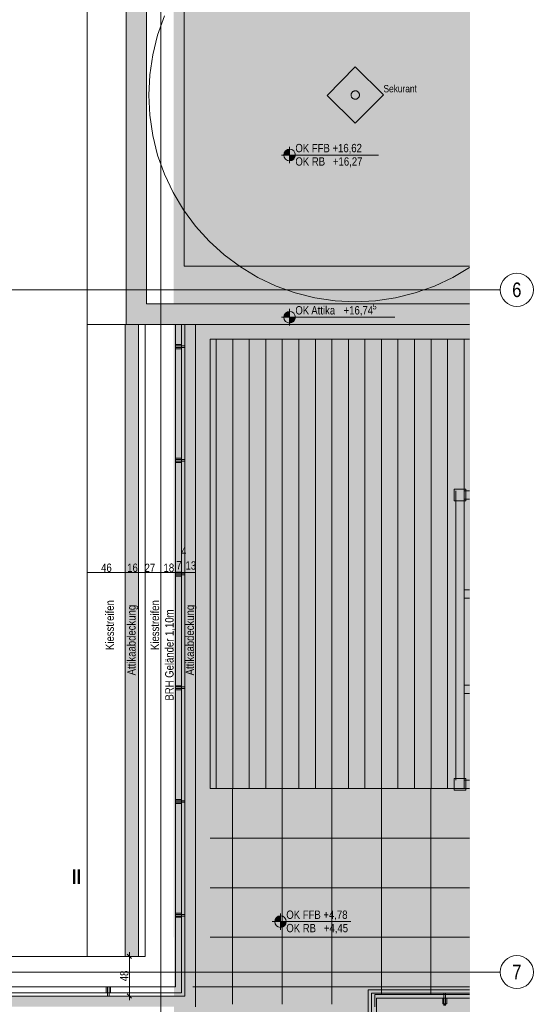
# Model space of a CAD drawing. Extents: x -720 to 300, y 62 to 1112.
# Tile 15 of 50: x -32 to 92, y 212 to 450. Entities that reach past the tile are written whole.
import ezdxf
from ezdxf.enums import TextEntityAlignment as Align
from ezdxf.lldxf.tags import DXFTag

# ---------------------------------------------------------------- set-up
doc = ezdxf.new("R2010")
doc.units = 0
doc.layers.get('0').update_dxf_attribs({"lineweight": 13})
for name, color, linetype, lineweight, true_color in [('30 -36 Dächer- 3 Dachbeläge', 9, 'Continuous', 15, 0x808080), ('30 -36 Dächer- 3 Dachbeläge Gründach', 9, 'Continuous', 9, 0x808080), ('30 -36 Dächer- 4 Dachbekleidungen', 9, 'Continuous', 9, 0x808080), ('60- 61 allgemeine Ausstattung- 4 Terrassen', 9, 'Continuous', 9, 0x808080), ('70 -72 Beschriftung- 1 Beschriftung allgemein', 7, 'Continuous', 9, 0xff6633), ('70 -76 Bemaßung- 2 Allgemein', 9, 'Continuous', 5, 0x808080), ('iwb_Layout Achsbezeichung', 1, 'Continuous', 13, 0xff0000), ('iwb_Layout BA_Markierung', 7, 'Continuous', 9, 0xbadcdc)]:
    doc.layers.add(name, color=color, linetype=linetype, lineweight=lineweight, true_color=true_color)
for name, color, linetype, lineweight in [('30 -36 Dächer- 9 Sonstiges zur KG360', 7, 'grob-A06DNB30MF', 9), ('70 -71 Achsen- 1 Gebäudeachsen', 7, 'STRICHPUNKT2-A06DNB31MF', 18), ('70 -72 Beschriftung- 5 Höhenkoten', 7, 'Continuous', 15)]:
    doc.layers.add(name, color=color, linetype=linetype, lineweight=lineweight)
doc.styles.get("Standard").update_dxf_attribs({"font": 'ARIALN.TTF'})
tags = doc.linetypes.add('grob-A06DNB30MF', pattern=[14, 3, -8, 3]).pattern_tags.tags
tags[8:9] = [DXFTag(74, 4), DXFTag(75, 0), DXFTag(340, '0'), DXFTag(46, 0.0), DXFTag(50, 0.0), DXFTag(44, 0.0), DXFTag(45, 0.0)]
tags[6:7] = [DXFTag(74, 4), DXFTag(75, 0), DXFTag(340, '0'), DXFTag(46, 0.0), DXFTag(50, 0.0), DXFTag(44, 0.0), DXFTag(45, 0.0)]
tags[4:5] = [DXFTag(74, 4), DXFTag(75, 0), DXFTag(340, '0'), DXFTag(46, 0.0), DXFTag(50, 0.0), DXFTag(44, 0.0), DXFTag(45, 0.0)]
tags = doc.linetypes.add('STRICHPUNKT2', pattern=[12.7, 6.35, -3.175, 0, -3.175]).pattern_tags.tags
tags[10:11] = [DXFTag(74, 4), DXFTag(75, 0), DXFTag(340, '0'), DXFTag(46, 0.0), DXFTag(50, 0.0), DXFTag(44, 0.0), DXFTag(45, 0.0)]
tags[8:9] = [DXFTag(74, 4), DXFTag(75, 0), DXFTag(340, '0'), DXFTag(46, 0.0), DXFTag(50, 0.0), DXFTag(44, 0.0), DXFTag(45, 0.0)]
tags[6:7] = [DXFTag(74, 4), DXFTag(75, 0), DXFTag(340, '0'), DXFTag(46, 0.0), DXFTag(50, 0.0), DXFTag(44, 0.0), DXFTag(45, 0.0)]
tags[4:5] = [DXFTag(74, 4), DXFTag(75, 0), DXFTag(340, '0'), DXFTag(46, 0.0), DXFTag(50, 0.0), DXFTag(44, 0.0), DXFTag(45, 0.0)]
tags = doc.linetypes.add('STRICHPUNKT2-A06DNB31MF', pattern=[12.7, 6.35, -3.175, 0, -3.175]).pattern_tags.tags
tags[10:11] = [DXFTag(74, 4), DXFTag(75, 0), DXFTag(340, '0'), DXFTag(46, 0.0), DXFTag(50, 0.0), DXFTag(44, 0.0), DXFTag(45, 0.0)]
tags[8:9] = [DXFTag(74, 4), DXFTag(75, 0), DXFTag(340, '0'), DXFTag(46, 0.0), DXFTag(50, 0.0), DXFTag(44, 0.0), DXFTag(45, 0.0)]
tags[6:7] = [DXFTag(74, 4), DXFTag(75, 0), DXFTag(340, '0'), DXFTag(46, 0.0), DXFTag(50, 0.0), DXFTag(44, 0.0), DXFTag(45, 0.0)]
tags[4:5] = [DXFTag(74, 4), DXFTag(75, 0), DXFTag(340, '0'), DXFTag(46, 0.0), DXFTag(50, 0.0), DXFTag(44, 0.0), DXFTag(45, 0.0)]

# ---------------------------------------------------------------- blocks, each defined once
blk = doc.blocks.new('Polygon-A06DNB2UMF')
at = {"color": 0, "linetype": 'ByBlock', "lineweight": -2, "ltscale": 0.13}
blk.add_solid([(4.85, 86.71), (4.69, 1083.81), (76.5, 86.52), (76.5, 1083.81)], dxfattribs=at)
blk = doc.blocks.new('Referenz-A06DNB32MF')
at = {"layer": '30 -36 Dächer- 3 Dachbeläge', "color": 0, "linetype": 'Continuous', "ltscale": 0.15}
for p, q in [((-6.75, 376.51), (-6.75, 783.31)), ((-1.75, 767.71), (-1.75, 381.51)), ((-1.75, 381.51), (76.35, 381.51)), ((-6.95, 376.51), (-3.75, 376.51)), ((-6.95, 223.71), (-6.95, 376.51)), ((76.35, 376.51), (-6.75, 376.51)), ((-3.75, 376.51), (-3.75, 223.71)), ((10.05, 376.51), (7.45, 376.51)), ((7.45, 376.51), (7.45, 214.11)), ((10.05, 211.51), (10.05, 376.51)), ((-3.75, 223.71), (-6.95, 223.71)), ((53.45, 214.51), (76.35, 214.51)), ((53.45, 211.51), (53.45, 214.51)), ((7.45, 214.11), (-682.36, 214.11))]:
    blk.add_line(p, q, dxfattribs=at)
at = {"layer": '30 -36 Dächer- 3 Dachbeläge', "color": 0, "linetype": 'Continuous', "lineweight": 9, "ltscale": 0.13}
for p, q in [((-1.75, 778.31), (-1.75, 381.51)), ((7.35, 390.61), (7.35, 769.21)), ((76.35, 390.61), (7.35, 390.61)), ((-1.75, 381.51), (76.35, 381.51))]:
    blk.add_line(p, q, dxfattribs=at)
at = {"layer": '30 -36 Dächer- 3 Dachbeläge', "color": 0, "lineweight": 9}
for p, q in [((-6.75, 764.11), (-6.75, 376.51)), ((-16.15, 223.71), (-16.15, 754.51)), ((-6.75, 376.51), (7.45, 376.51)), ((7.45, 376.51), (7.45, 214.11)), ((-682.36, 223.71), (-16.15, 223.71)), ((7.45, 214.11), (-682.36, 214.11)), ((70.6, 212.21), (70.2, 212.21)), ((70.2, 212.21), (70.2, 211.81)), ((70.6, 211.81), (70.6, 212.21))]:
    blk.add_line(p, q, dxfattribs=at)
at = {"layer": '30 -36 Dächer- 3 Dachbeläge', "color": 0, "linetype": 'Continuous', "lineweight": 0, "ltscale": 0.13}
for points in [[(-6.75, 783.31), (-1.75, 778.31), (-6.75, 376.51)], [(-1.75, 778.31), (-6.75, 376.51), (-1.75, 381.51)], [(-6.75, 376.51), (-1.75, 381.51), (76.35, 380.74)], [(-1.75, 381.51), (76.35, 380.74), (76.35, 381.51)], [(-6.75, 376.51), (76.35, 380.74), (76.35, 376.51)], [(-6.95, 376.51), (-3.75, 376.51), (-6.95, 223.71), (-3.75, 223.71)], [(7.45, 376.51), (10.05, 376.51), (7.45, 214.11)], [(10.05, 376.51), (7.45, 214.11), (10.05, 211.51)], [(76.35, 211.51), (53.45, 211.51), (53.45, 214.51)], [(76.35, 211.51), (53.45, 214.51), (76.35, 214.35)], [(76.35, 214.35), (53.45, 214.51), (76.35, 214.51)], [(7.45, 214.11), (10.05, 211.51), (-682.36, 212.98)], [(7.45, 214.11), (-682.36, 212.98), (-682.36, 214.11)], [(10.05, 211.51), (-682.36, 212.98), (-682.36, 211.51)]]:
    blk.add_solid(points, dxfattribs=at)
at = {"layer": '30 -36 Dächer- 3 Dachbeläge', "color": 0, "lineweight": 0}
for points in [[(70.2, 212.21), (70.6, 212.21), (70.2, 211.81)], [(70.2, 211.81), (70.6, 212.21), (70.6, 211.81)]]:
    blk.add_solid(points, dxfattribs=at)
at = {"layer": '30 -36 Dächer- 3 Dachbeläge Gründach', "color": 0, "linetype": 'Continuous', "ltscale": 0.13}
for p, q in [((7.35, 769.21), (7.35, 390.61)), ((-16.15, 376.51), (-16.15, 760.91)), ((7.35, 390.61), (76.35, 390.61)), ((-2.15, 376.51), (-16.15, 376.51)), ((-2.15, 223.71), (-2.15, 376.51)), ((-682.36, 223.71), (-2.15, 223.71))]:
    blk.add_line(p, q, dxfattribs=at)
at = {"layer": '30 -36 Dächer- 4 Dachbekleidungen', "color": 0, "linetype": 'Continuous', "ltscale": 0.13}
for p, q in [((5.25, 376.51), (5.25, 216.31)), ((6.65, 376.51), (5.25, 376.51)), ((6.65, 214.91), (6.65, 376.51)), ((6.65, 371.66), (5.25, 371.66)), ((5.25, 371.66), (5.25, 371.36)), ((5.25, 370.96), (5.25, 371.36)), ((5.25, 371.36), (6.65, 371.36)), ((6.65, 370.96), (5.25, 370.96)), ((5.25, 370.66), (5.25, 370.96)), ((6.65, 370.66), (5.25, 370.66)), ((7.45, 371.36), (6.65, 371.36)), ((6.65, 371.36), (6.65, 370.96)), ((6.65, 370.96), (7.45, 370.96)), ((7.45, 370.96), (7.45, 371.36)), ((6.65, 344.16), (5.25, 344.16)), ((5.25, 344.16), (5.25, 343.86)), ((5.25, 343.46), (5.25, 343.86)), ((5.25, 343.86), (6.65, 343.86)), ((6.65, 343.46), (5.25, 343.46)), ((5.25, 343.16), (5.25, 343.46)), ((6.65, 343.16), (5.25, 343.16)), ((7.45, 343.86), (6.65, 343.86)), ((6.65, 343.86), (6.65, 343.46)), ((6.65, 343.46), (7.45, 343.46)), ((7.45, 343.46), (7.45, 343.86)), ((6.65, 316.66), (5.25, 316.66)), ((5.25, 316.66), (5.25, 316.36)), ((5.25, 315.96), (5.25, 316.36)), ((5.25, 316.36), (6.65, 316.36)), ((6.65, 315.96), (5.25, 315.96)), ((5.25, 315.66), (5.25, 315.96)), ((6.65, 315.66), (5.25, 315.66)), ((7.45, 316.36), (6.65, 316.36)), ((6.65, 316.36), (6.65, 315.96)), ((6.65, 315.96), (7.45, 315.96)), ((7.45, 315.96), (7.45, 316.36)), ((6.65, 289.16), (5.25, 289.16)), ((5.25, 289.16), (5.25, 288.86)), ((5.25, 288.46), (5.25, 288.86)), ((5.25, 288.86), (6.65, 288.86)), ((6.65, 288.46), (5.25, 288.46)), ((5.25, 288.16), (5.25, 288.46)), ((6.65, 288.16), (5.25, 288.16)), ((7.45, 288.86), (6.65, 288.86)), ((6.65, 288.86), (6.65, 288.46)), ((6.65, 288.46), (7.45, 288.46)), ((7.45, 288.46), (7.45, 288.86)), ((6.65, 261.66), (5.25, 261.66)), ((5.25, 261.66), (5.25, 261.36)), ((5.25, 260.96), (5.25, 261.36)), ((5.25, 261.36), (6.65, 261.36)), ((6.65, 260.96), (5.25, 260.96)), ((5.25, 260.66), (5.25, 260.96)), ((6.65, 260.66), (5.25, 260.66)), ((7.45, 261.36), (6.65, 261.36)), ((6.65, 261.36), (6.65, 260.96)), ((6.65, 260.96), (7.45, 260.96)), ((7.45, 260.96), (7.45, 261.36)), ((6.65, 234.16), (5.25, 234.16)), ((5.25, 234.16), (5.25, 233.86)), ((5.25, 233.46), (5.25, 233.86)), ((5.25, 233.86), (6.65, 233.86)), ((6.65, 233.46), (5.25, 233.46)), ((5.25, 233.16), (5.25, 233.46)), ((7.45, 233.86), (6.65, 233.86)), ((6.65, 233.86), (6.65, 233.46)), ((6.65, 233.46), (7.45, 233.46)), ((7.45, 233.46), (7.45, 233.86)), ((6.65, 233.16), (5.25, 233.16)), ((5.25, 216.31), (-682.36, 216.31)), ((-682.36, 214.91), (6.65, 214.91)), ((-11.52, 214.91), (-11.52, 216.31)), ((-11.52, 216.31), (-11.22, 216.31)), ((-11.22, 214.91), (-11.22, 216.31)), ((-11.22, 216.31), (-10.82, 216.31)), ((-10.82, 214.91), (-11.22, 214.91)), ((-11.22, 214.91), (-11.22, 214.11)), ((-10.82, 216.31), (-10.82, 214.91)), ((-10.52, 216.31), (-10.82, 216.31)), ((-10.82, 214.11), (-10.82, 214.91)), ((-10.52, 214.91), (-10.52, 216.31)), ((76.35, 215.61), (51.85, 215.61)), ((51.85, 215.61), (51.85, 202.31)), ((52.65, 203.11), (52.65, 214.81)), ((52.65, 214.81), (76.35, 214.81)), ((70.6, 214.81), (70.2, 214.81)), ((70.2, 214.81), (70.2, 213.61)), ((70.6, 213.61), (70.6, 214.81)), ((-11.22, 214.11), (-10.82, 214.11)), ((76.35, 213.61), (53.85, 213.61)), ((53.85, 213.61), (53.85, 204.31)), ((69.9, 213.61), (69.9, 212.21)), ((69.9, 212.21), (70.2, 212.21)), ((70.2, 212.21), (70.2, 213.61)), ((70.6, 212.21), (70.2, 212.21)), ((70.6, 213.61), (70.6, 212.21)), ((70.9, 212.21), (70.6, 212.21)), ((70.9, 213.61), (70.9, 212.21))]:
    blk.add_line(p, q, dxfattribs=at)
at = {"layer": '30 -36 Dächer- 9 Sonstiges zur KG360', "color": 0, "linetype": 'grob-A06DNB30MF', "lineweight": 5, "ltscale": 0.13}
for p, q in [((0.9, 446.53), (2.55, 451.15)), ((-0.29, 441.77), (0.9, 446.53)), ((-1.01, 436.91), (-0.29, 441.77)), ((-1.25, 432.01), (-1.01, 436.91)), ((-1.01, 427.11), (-1.25, 432.01)), ((-0.29, 422.26), (-1.01, 427.11)), ((0.9, 417.5), (-0.29, 422.26)), ((2.55, 412.88), (0.9, 417.5)), ((4.65, 408.44), (2.55, 412.88)), ((7.17, 404.23), (4.65, 408.44)), ((10.1, 400.29), (7.17, 404.23)), ((13.39, 396.66), (10.1, 400.29)), ((17.03, 393.36), (13.39, 396.66)), ((20.97, 390.44), (17.03, 393.36)), ((25.18, 387.92), (20.97, 390.44)), ((76.35, 390.33), (72.32, 387.92)), ((29.61, 385.82), (25.18, 387.92)), ((34.23, 384.17), (29.61, 385.82)), ((67.88, 385.82), (63.26, 384.17)), ((72.32, 387.92), (67.88, 385.82)), ((38.99, 382.97), (34.23, 384.17)), ((63.26, 384.17), (58.5, 382.97)), ((43.84, 382.25), (38.99, 382.97)), ((48.75, 382.01), (43.84, 382.25)), ((53.65, 382.25), (48.75, 382.01)), ((58.5, 382.97), (53.65, 382.25))]:
    blk.add_line(p, q, dxfattribs=at)
at = {"layer": '30 -36 Dächer- 9 Sonstiges zur KG360', "color": 0, "linetype": 'grob-A06DNB30MF', "ltscale": 0.13}
for p, q in [((41.92, 431.93), (48.75, 438.84)), ((48.75, 438.84), (55.57, 432.1)), ((48.75, 425.19), (41.92, 431.93)), ((55.57, 432.1), (48.75, 425.19))]:
    blk.add_line(p, q, dxfattribs=at)
at = {"layer": '30 -36 Dächer- 9 Sonstiges zur KG360', "color": 0, "linetype": 'Continuous', "ltscale": 0.13}
for p, q in [((47.73, 432.1), (47.75, 432.2)), ((47.73, 432), (47.73, 432.1)), ((47.74, 431.9), (47.73, 432)), ((47.75, 431.8), (47.74, 431.9)), ((47.75, 432.2), (47.77, 432.29)), ((47.78, 431.7), (47.75, 431.8)), ((47.77, 432.29), (47.8, 432.39)), ((47.81, 431.61), (47.78, 431.7)), ((47.8, 432.39), (47.84, 432.48)), ((47.86, 431.52), (47.81, 431.61)), ((47.84, 432.48), (47.89, 432.57)), ((47.91, 431.44), (47.86, 431.52)), ((47.89, 432.57), (47.95, 432.65)), ((47.97, 431.36), (47.91, 431.44)), ((47.95, 432.65), (48.02, 432.72)), ((48.04, 431.28), (47.97, 431.36)), ((48.02, 432.72), (48.09, 432.79)), ((48.11, 431.22), (48.04, 431.28)), ((48.09, 432.79), (48.17, 432.85)), ((48.19, 431.16), (48.11, 431.22)), ((48.17, 432.85), (48.26, 432.9)), ((48.28, 431.11), (48.19, 431.16)), ((48.26, 432.9), (48.35, 432.95)), ((48.37, 431.07), (48.28, 431.11)), ((48.35, 432.95), (48.44, 432.98)), ((48.46, 431.04), (48.37, 431.07)), ((48.44, 432.98), (48.54, 433.01)), ((48.56, 431.01), (48.46, 431.04)), ((48.54, 433.01), (48.63, 433.02)), ((48.66, 431), (48.56, 431.01)), ((48.63, 433.02), (48.73, 433.03)), ((48.76, 431), (48.66, 431)), ((48.73, 433.03), (48.83, 433.02)), ((48.86, 431), (48.76, 431)), ((48.83, 433.02), (48.93, 433.01)), ((48.96, 431.02), (48.86, 431)), ((48.93, 433.01), (49.03, 432.99)), ((49.05, 431.04), (48.96, 431.02)), ((49.03, 432.99), (49.12, 432.96)), ((49.15, 431.08), (49.05, 431.04)), ((49.12, 432.96), (49.21, 432.91)), ((49.24, 431.12), (49.15, 431.08)), ((49.21, 432.91), (49.3, 432.86)), ((49.32, 431.17), (49.24, 431.12)), ((49.3, 432.86), (49.38, 432.81)), ((49.4, 431.23), (49.32, 431.17)), ((49.38, 432.81), (49.46, 432.74)), ((49.47, 431.3), (49.4, 431.23)), ((49.46, 432.74), (49.52, 432.67)), ((49.54, 431.38), (49.47, 431.3)), ((49.52, 432.67), (49.58, 432.59)), ((49.6, 431.46), (49.54, 431.38)), ((49.58, 432.59), (49.64, 432.5)), ((49.65, 431.54), (49.6, 431.46)), ((49.64, 432.5), (49.68, 432.41)), ((49.69, 431.63), (49.65, 431.54)), ((49.68, 432.41), (49.71, 432.32)), ((49.72, 431.73), (49.69, 431.63)), ((49.71, 432.32), (49.74, 432.22)), ((49.74, 431.83), (49.72, 431.73)), ((49.74, 432.22), (49.76, 432.12)), ((49.76, 431.93), (49.74, 431.83)), ((49.76, 432.12), (49.76, 432.02)), ((49.76, 432.02), (49.76, 431.93))]:
    blk.add_line(p, q, dxfattribs=at)
at = {"layer": '60- 61 allgemeine Ausstattung- 4 Terrassen', "color": 0}
for p, q in [((13.59, 372.97), (13.59, 264.31)), ((76.35, 372.97), (13.59, 372.97)), ((15.08, 372.97), (15.08, 264.31)), ((19.08, 372.97), (19.08, 264.31)), ((23.08, 372.97), (23.08, 264.31)), ((27.08, 372.97), (27.08, 264.31)), ((31.08, 372.97), (31.08, 264.31)), ((35.08, 372.97), (35.08, 264.31)), ((39.08, 372.97), (39.08, 264.31)), ((43.08, 372.97), (43.08, 264.31)), ((47.08, 372.97), (47.08, 264.31)), ((51.08, 372.97), (51.08, 264.31)), ((55.08, 372.97), (55.08, 264.31)), ((59.08, 372.97), (59.08, 264.31)), ((63.08, 372.97), (63.08, 264.31)), ((67.08, 372.97), (67.08, 264.31)), ((71.08, 372.97), (71.08, 264.31)), ((75.08, 372.97), (75.08, 264.31)), ((76.35, 264.31), (13.59, 264.31)), ((13.59, 264.31), (76.35, 264.31)), ((19.06, 264.31), (19.06, 212.11)), ((31.06, 264.31), (31.06, 212.11)), ((43.06, 264.31), (43.06, 212.11)), ((55.06, 264.31), (55.06, 214.51)), ((67.06, 264.31), (67.06, 214.51)), ((76.35, 252.31), (13.59, 252.31)), ((76.35, 240.31), (13.59, 240.31)), ((76.35, 228.31), (13.59, 228.31)), ((76.35, 216.31), (9.45, 216.31))]:
    blk.add_line(p, q, dxfattribs=at)
at = {"layer": '60- 61 allgemeine Ausstattung- 4 Terrassen', "color": 0, "lineweight": 18}
for p, q in [((72.68, 336.71), (75.48, 336.71)), ((72.68, 333.91), (72.68, 336.71)), ((75.48, 336.71), (75.48, 333.91)), ((75.48, 333.91), (72.68, 333.91)), ((72.68, 266.71), (75.48, 266.71)), ((72.68, 263.91), (72.68, 266.71)), ((75.48, 266.71), (75.48, 263.91)), ((75.48, 263.91), (72.68, 263.91))]:
    blk.add_line(p, q, dxfattribs=at)
at = {"layer": '60- 61 allgemeine Ausstattung- 4 Terrassen', "color": 0, "linetype": 'grob-A06DNB30MF', "ltscale": 0.13}
for p, q in [((73.08, 336.31), (73.08, 266.31)), ((75.08, 336.31), (76.35, 336.31)), ((75.08, 334.31), (75.08, 266.31)), ((76.35, 334.31), (75.08, 334.31)), ((75.08, 312.31), (76.35, 312.31)), ((76.35, 310.31), (75.08, 310.31)), ((75.08, 289.31), (76.35, 289.31)), ((76.35, 287.31), (75.08, 287.31)), ((75.08, 266.31), (76.35, 266.31)), ((76.35, 264.31), (75.08, 264.31))]:
    blk.add_line(p, q, dxfattribs=at)
at = {"layer": '70 -71 Achsen- 1 Gebäudeachsen', "color": 0, "linetype": 'STRICHPUNKT2-A06DNB31MF', "ltscale": 0.18}
for p, q in [((1.65, 1084.85), (1.65, 85.41)), ((-682.36, 384.91), (76.35, 384.91)), ((-682.36, 219.91), (76.35, 219.91))]:
    blk.add_line(p, q, dxfattribs=at)
at = {"layer": '70 -72 Beschriftung- 5 Höhenkoten', "color": 0, "linetype": 'Continuous', "ltscale": 0.15}
for p, q in [((32.85, 415.51), (32.85, 419.51)), ((30.85, 417.51), (54.4, 417.51)), ((31.45, 417.51), (32.85, 417.51)), ((32.85, 417.51), (31.45, 417.51)), ((32.85, 417.51), (32.85, 418.91)), ((32.85, 418.91), (32.85, 417.51)), ((34.25, 417.51), (32.85, 417.51)), ((32.85, 417.51), (32.85, 416.11)), ((32.85, 417.51), (34.25, 417.51)), ((32.85, 416.11), (32.85, 417.51)), ((32.85, 376.27), (32.85, 380.27)), ((32.85, 378.27), (32.85, 379.67)), ((32.85, 379.67), (32.85, 378.27)), ((30.85, 378.27), (58.34, 378.27)), ((31.45, 378.27), (32.85, 378.27)), ((32.85, 378.27), (31.45, 378.27)), ((34.25, 378.27), (32.85, 378.27)), ((32.85, 378.27), (32.85, 376.87)), ((32.85, 378.27), (34.25, 378.27)), ((32.85, 376.87), (32.85, 378.27)), ((30.65, 230.11), (30.65, 234.11)), ((30.65, 232.11), (30.65, 233.51)), ((30.65, 233.51), (30.65, 232.11)), ((28.65, 232.11), (47.64, 232.11)), ((29.25, 232.11), (30.65, 232.11)), ((30.65, 232.11), (29.25, 232.11)), ((32.05, 232.11), (30.65, 232.11)), ((30.65, 232.11), (30.65, 230.71)), ((30.65, 232.11), (32.05, 232.11)), ((30.65, 230.71), (30.65, 232.11))]:
    blk.add_line(p, q, dxfattribs=at)
for centre, major_axis in [((32.85, 417.51), (0, 1.4)), ((32.85, 417.51), (-1.4, 0)), ((32.85, 417.51), (1.4, 0)), ((32.85, 417.51), (0, -1.4)), ((32.85, 378.27), (0, 1.4)), ((32.85, 378.27), (1.4, 0)), ((32.85, 378.27), (-1.4, 0)), ((32.85, 378.27), (0, -1.4)), ((30.65, 232.11), (0, 1.4)), ((30.65, 232.11), (1.4, 0)), ((30.65, 232.11), (-1.4, 0)), ((30.65, 232.11), (0, -1.4))]:
    blk.add_ellipse(centre, major_axis=major_axis, ratio=1, start_param=0, end_param=1.570796, dxfattribs=at)
at = {"layer": '70 -72 Beschriftung- 5 Höhenkoten', "color": 0, "lineweight": 0}
for points in [[(31.46, 417.51), (31.45, 417.51), (31.46, 417.73)], [(31.51, 417.51), (31.46, 417.73), (31.51, 417.94)], [(31.46, 417.51), (31.46, 417.73), (31.51, 417.51)], [(31.6, 417.51), (31.51, 417.94), (31.6, 418.15)], [(31.51, 417.51), (31.51, 417.94), (31.6, 417.51)], [(31.71, 417.51), (31.6, 418.15), (31.71, 418.33)], [(31.6, 417.51), (31.6, 418.15), (31.71, 417.51)], [(31.86, 417.51), (31.71, 418.33), (31.86, 418.5)], [(31.71, 417.51), (31.71, 418.33), (31.86, 417.51)], [(32.02, 417.51), (31.86, 418.5), (32.02, 418.64)], [(31.86, 417.51), (31.86, 418.5), (32.02, 417.51)], [(32.21, 417.51), (32.02, 418.64), (32.21, 418.76)], [(32.02, 417.51), (32.02, 418.64), (32.21, 417.51)], [(32.41, 417.51), (32.21, 418.76), (32.41, 418.84)], [(32.21, 417.51), (32.21, 418.76), (32.41, 417.51)], [(32.63, 417.51), (32.41, 418.84), (32.63, 418.89)], [(32.41, 417.51), (32.41, 418.84), (32.63, 417.51)], [(32.85, 417.51), (32.63, 418.89), (32.85, 418.91)], [(32.63, 417.51), (32.63, 418.89), (32.85, 417.51)], [(32.85, 416.11), (32.85, 417.51), (33.06, 416.13)], [(33.06, 416.13), (32.85, 417.51), (33.06, 417.51)], [(33.06, 416.13), (33.06, 417.51), (33.28, 416.18)], [(33.28, 416.18), (33.06, 417.51), (33.28, 417.51)], [(33.28, 416.18), (33.28, 417.51), (33.48, 416.26)], [(33.48, 416.26), (33.28, 417.51), (33.48, 417.51)], [(33.48, 416.26), (33.48, 417.51), (33.67, 416.38)], [(33.67, 416.38), (33.48, 417.51), (33.67, 417.51)], [(33.67, 416.38), (33.67, 417.51), (33.84, 416.52)], [(33.84, 416.52), (33.67, 417.51), (33.84, 417.51)], [(33.84, 416.52), (33.84, 417.51), (33.98, 416.69)], [(33.98, 416.69), (33.84, 417.51), (33.98, 417.51)], [(33.98, 416.69), (33.98, 417.51), (34.09, 416.88)], [(34.09, 416.88), (33.98, 417.51), (34.09, 417.51)], [(34.09, 416.88), (34.09, 417.51), (34.18, 417.08)], [(34.18, 417.08), (34.09, 417.51), (34.18, 417.51)], [(34.18, 417.08), (34.18, 417.51), (34.23, 417.29)], [(34.23, 417.29), (34.18, 417.51), (34.23, 417.51)], [(34.23, 417.29), (34.23, 417.51), (34.25, 417.51)], [(31.51, 378.27), (31.46, 378.49), (31.51, 378.7)], [(31.6, 378.27), (31.51, 378.7), (31.6, 378.9)], [(31.51, 378.27), (31.51, 378.7), (31.6, 378.27)], [(31.71, 378.27), (31.6, 378.9), (31.71, 379.09)], [(31.6, 378.27), (31.6, 378.9), (31.71, 378.27)], [(31.86, 378.27), (31.71, 379.09), (31.86, 379.26)], [(31.71, 378.27), (31.71, 379.09), (31.86, 378.27)], [(32.02, 378.27), (31.86, 379.26), (32.02, 379.4)], [(31.86, 378.27), (31.86, 379.26), (32.02, 378.27)], [(32.21, 378.27), (32.02, 379.4), (32.21, 379.51)], [(32.02, 378.27), (32.02, 379.4), (32.21, 378.27)], [(32.41, 378.27), (32.21, 379.51), (32.41, 379.6)], [(32.21, 378.27), (32.21, 379.51), (32.41, 378.27)], [(32.63, 378.27), (32.41, 379.6), (32.63, 379.65)], [(32.41, 378.27), (32.41, 379.6), (32.63, 378.27)], [(32.85, 378.27), (32.63, 379.65), (32.85, 379.67)], [(32.63, 378.27), (32.63, 379.65), (32.85, 378.27)], [(31.46, 378.27), (31.45, 378.27), (31.46, 378.49)], [(31.46, 378.27), (31.46, 378.49), (31.51, 378.27)], [(32.85, 376.87), (32.85, 378.27), (33.06, 376.88)], [(33.06, 376.88), (32.85, 378.27), (33.06, 378.27)], [(33.06, 376.88), (33.06, 378.27), (33.28, 376.94)], [(33.28, 376.94), (33.06, 378.27), (33.28, 378.27)], [(33.28, 376.94), (33.28, 378.27), (33.48, 377.02)], [(33.48, 377.02), (33.28, 378.27), (33.48, 378.27)], [(33.48, 377.02), (33.48, 378.27), (33.67, 377.13)], [(33.67, 377.13), (33.48, 378.27), (33.67, 378.27)], [(33.67, 377.13), (33.67, 378.27), (33.84, 377.28)], [(33.84, 377.28), (33.67, 378.27), (33.84, 378.27)], [(33.84, 377.28), (33.84, 378.27), (33.98, 377.44)], [(33.98, 377.44), (33.84, 378.27), (33.98, 378.27)], [(33.98, 377.44), (33.98, 378.27), (34.09, 377.63)], [(34.09, 377.63), (33.98, 378.27), (34.09, 378.27)], [(34.09, 377.63), (34.09, 378.27), (34.18, 377.83)], [(34.18, 377.83), (34.09, 378.27), (34.18, 378.27)], [(34.18, 377.83), (34.18, 378.27), (34.23, 378.05)], [(34.23, 378.05), (34.18, 378.27), (34.23, 378.27)], [(34.23, 378.05), (34.23, 378.27), (34.25, 378.27)], [(30.01, 232.11), (29.82, 233.24), (30.01, 233.36)], [(30.21, 232.11), (30.01, 233.36), (30.21, 233.44)], [(30.01, 232.11), (30.01, 233.36), (30.21, 232.11)], [(30.43, 232.11), (30.21, 233.44), (30.43, 233.49)], [(30.21, 232.11), (30.21, 233.44), (30.43, 232.11)], [(30.65, 232.11), (30.43, 233.49), (30.65, 233.51)], [(30.43, 232.11), (30.43, 233.49), (30.65, 232.11)], [(29.26, 232.11), (29.25, 232.11), (29.26, 232.33)], [(29.31, 232.11), (29.26, 232.33), (29.31, 232.54)], [(29.26, 232.11), (29.26, 232.33), (29.31, 232.11)], [(29.4, 232.11), (29.31, 232.54), (29.4, 232.75)], [(29.31, 232.11), (29.31, 232.54), (29.4, 232.11)], [(29.51, 232.11), (29.4, 232.75), (29.51, 232.93)], [(29.4, 232.11), (29.4, 232.75), (29.51, 232.11)], [(29.66, 232.11), (29.51, 232.93), (29.66, 233.1)], [(29.51, 232.11), (29.51, 232.93), (29.66, 232.11)], [(29.82, 232.11), (29.66, 233.1), (29.82, 233.24)], [(29.66, 232.11), (29.66, 233.1), (29.82, 232.11)], [(29.82, 232.11), (29.82, 233.24), (30.01, 232.11)], [(30.65, 230.71), (30.65, 232.11), (30.86, 230.73)], [(30.86, 230.73), (30.65, 232.11), (30.86, 232.11)], [(30.86, 230.73), (30.86, 232.11), (31.08, 230.78)], [(31.08, 230.78), (30.86, 232.11), (31.08, 232.11)], [(31.08, 230.78), (31.08, 232.11), (31.28, 230.86)], [(31.28, 230.86), (31.08, 232.11), (31.28, 232.11)], [(31.28, 230.86), (31.28, 232.11), (31.47, 230.98)], [(31.47, 230.98), (31.28, 232.11), (31.47, 232.11)], [(31.47, 230.98), (31.47, 232.11), (31.64, 231.12)], [(31.64, 231.12), (31.47, 232.11), (31.64, 232.11)], [(31.64, 231.12), (31.64, 232.11), (31.78, 231.29)], [(31.78, 231.29), (31.64, 232.11), (31.78, 232.11)], [(31.78, 231.29), (31.78, 232.11), (31.89, 231.48)], [(31.89, 231.48), (31.78, 232.11), (31.89, 232.11)], [(31.89, 231.48), (31.89, 232.11), (31.98, 231.68)], [(31.98, 231.68), (31.89, 232.11), (31.98, 232.11)], [(31.98, 231.68), (31.98, 232.11), (32.03, 231.89)], [(32.03, 231.89), (31.98, 232.11), (32.03, 232.11)], [(32.03, 231.89), (32.03, 232.11), (32.05, 232.11)]]:
    blk.add_solid(points, dxfattribs=at)
at = {"layer": '70 -76 Bemaßung- 2 Allgemein', "color": 0, "linetype": 'Continuous', "ltscale": 0.13}
for p, q in [((-16.16, 316.54), (-16.14, 316.56)), ((-16.16, 316.55), (-16.13, 316.55)), ((-16.15, 316.59), (-16.15, 316.53)), ((-6.98, 316.55), (-16.13, 316.55)), ((-6.94, 316.55), (-6.98, 316.55)), ((-6.94, 316.56), (-6.96, 316.54)), ((-6.96, 316.54), (-6.94, 316.56)), ((-6.96, 316.55), (-6.93, 316.55)), ((-6.95, 316.59), (-6.95, 316.53)), ((-6.95, 316.59), (-6.95, 316.53)), ((-3.78, 316.55), (-6.93, 316.55)), ((-3.74, 316.55), (-3.78, 316.55)), ((-3.74, 316.56), (-3.76, 316.54)), ((-3.76, 316.54), (-3.74, 316.56)), ((-3.76, 316.55), (-3.73, 316.55)), ((-3.75, 316.59), (-3.75, 316.53)), ((-3.75, 316.59), (-3.75, 316.53)), ((1.62, 316.55), (-3.73, 316.55)), ((1.66, 316.55), (1.62, 316.55)), ((1.66, 316.56), (1.64, 316.54)), ((1.64, 316.54), (1.66, 316.56)), ((1.64, 316.55), (1.67, 316.55)), ((1.65, 316.51), (1.65, 316.57)), ((1.65, 316.51), (1.65, 316.57)), ((5.22, 316.55), (1.67, 316.55)), ((5.26, 316.55), (5.22, 316.55)), ((5.26, 316.56), (5.24, 316.54)), ((5.24, 316.54), (5.26, 316.56)), ((5.24, 316.55), (5.27, 316.55)), ((5.25, 316.59), (5.25, 316.53)), ((5.25, 316.59), (5.25, 316.53)), ((6.62, 316.55), (5.27, 316.55)), ((6.66, 316.55), (6.62, 316.55)), ((6.66, 316.56), (6.64, 316.54)), ((6.64, 316.54), (6.66, 316.56)), ((6.64, 316.55), (6.67, 316.55)), ((6.65, 316.59), (6.65, 316.53)), ((6.65, 316.59), (6.65, 316.53)), ((7.42, 316.55), (6.67, 316.55)), ((7.46, 316.55), (7.42, 316.55)), ((7.46, 316.56), (7.44, 316.54)), ((7.44, 316.54), (7.46, 316.56)), ((7.44, 316.55), (7.47, 316.55)), ((7.45, 316.59), (7.45, 316.53)), ((7.45, 316.59), (7.45, 316.53)), ((10.02, 316.55), (7.47, 316.55)), ((10.06, 316.55), (10.02, 316.55)), ((10.06, 316.56), (10.04, 316.54)), ((10.05, 316.59), (10.05, 316.53)), ((-5.93, 224.71), (-5.93, 222.65)), ((-5.82, 223.71), (-6.93, 223.71)), ((-5.93, 215.17), (-5.93, 222.65)), ((-5.93, 213.11), (-5.93, 215.17)), ((-5.82, 214.11), (-6.93, 214.11))]:
    blk.add_line(p, q, dxfattribs=at)
at = {"layer": '70 -76 Bemaßung- 2 Allgemein', "color": 0, "linetype": 'Continuous', "lineweight": 20, "ltscale": 0.2}
for p, q in [((-6.46, 224.24), (-5.4, 223.18)), ((-5.4, 213.58), (-6.46, 214.64))]:
    blk.add_line(p, q, dxfattribs=at)
at = {"layer": '30 -36 Dächer- 9 Sonstiges zur KG360', "color": 0, "linetype": 'grob-A06DNB30MF', "ltscale": 0.13, "insert": (55.57, 434.43), "char_height": 1.7621, "attachment_point": 1}
blk.add_mtext('{\\fArial Narrow;Sekurant}', dxfattribs=at)
at = {"layer": '70 -72 Beschriftung- 1 Beschriftung allgemein', "color": 0, "linetype": 'Continuous', "ltscale": 0.13, "attachment_point": 1}
for s, insert, char_height, rotation in [('{\\fArial Narrow;Kiesstreifen}', (-11.69, 297.8), 2.0138, 90), ('{\\fArial Narrow;Attikaabdeckung}', (-6.45, 291.67), 2.0138, 90), ('{\\fArial Narrow;Kiesstreifen}', (-0.76, 297.8), 2.0138, 90), ('{\\fArial Narrow;Attikaabdeckung}', (7.69, 291.67), 2.0138, 90), ('{\\fArial Narrow;BRH Geländer 1,10m}', (2.74, 285.56), 2.0138, 90), ('{\\fArial Narrow|b1|i0;II}', (-19.85, 244.76), 3.5241, 0)]:
    blk.add_mtext(s, dxfattribs=dict(at, insert=insert, char_height=char_height, rotation=rotation))
at = {"layer": '70 -72 Beschriftung- 5 Höhenkoten', "color": 0, "linetype": 'Continuous', "ltscale": 0.15, "attachment_point": 1}
for s, insert, char_height in [('{\\fArial Narrow;OK FFB +16,62}', (34.25, 420.19), 2.0138), ('{\\fArial Narrow;OK RB   +16,27}', (34.25, 416.95), 2.0138), ('{\\fArial Narrow;OK}', (34.25, 380.96), 2.0138), ('{\\fArial Narrow;Attika}', (38.1, 380.96), 2.0138), ('{\\fArial Narrow;+16,74}', (45.92, 380.96), 2.0138), ('{\\fArial Narrow;5}', (52.92, 381.52), 1.3426), ('{\\fArial Narrow;OK FFB +4,78}', (32.05, 234.79), 2.0138), ('{\\fArial Narrow;OK RB   +4,45}', (32.05, 231.55), 2.0138)]:
    blk.add_mtext(s, dxfattribs=dict(at, insert=insert, char_height=char_height))
at = {"layer": '70 -76 Bemaßung- 2 Allgemein', "color": 0, "linetype": 'Continuous', "ltscale": 0.13, "char_height": 2.0138, "attachment_point": 1}
for s, insert in [('{\\fArial Narrow;4}', (6.57, 322.66)), ('{\\fArial Narrow;7}', (5.43, 319.32)), ('{\\fArial Narrow;13}', (7.66, 319.24)), ('{\\fArial Narrow;46}', (-12.77, 318.7)), ('{\\fArial Narrow;16}', (-6.46, 318.7)), ('{\\fArial Narrow;27}', (-2.25, 318.67)), ('{\\fArial Narrow;18}', (2.34, 318.7))]:
    blk.add_mtext(s, dxfattribs=dict(at, insert=insert))
at = {"layer": '70 -76 Bemaßung- 2 Allgemein', "color": 0, "linetype": 'Continuous', "ltscale": 0.13, "insert": (-8.19, 217.69), "char_height": 2.0138, "attachment_point": 1, "rotation": 90}
blk.add_mtext('{\\fArial Narrow;48}', dxfattribs=at)

msp = doc.modelspace()

# ---------------------------------------------------------------- linework, layer by layer
at = {"layer": 'iwb_Layout Achsbezeichung', "linetype": 'STRICHPUNKT2', "lineweight": 13, "ltscale": 0.39}
for p, q in [((76.5, 384.91), (83.84, 384.91)), ((76.5, 219.91), (83.84, 219.91))]:
    msp.add_line(p, q, dxfattribs=at)
at = {"layer": 'iwb_Layout Achsbezeichung', "ltscale": 0.39, "extrusion": (0, 0, -1)}
for centre in [(-87.84, 384.91), (-87.84, 219.91)]:
    msp.add_circle(centre, 4, dxfattribs=at)

# ---------------------------------------------------------------- block references
at = {"color": 8, "lineweight": 13, "ltscale": 0.13, "true_color": 0x808080}
msp.add_blockref('Referenz-A06DNB32MF', (0, 0), dxfattribs=at)
at = {"layer": 'iwb_Layout BA_Markierung', "ltscale": 0.13}
msp.add_blockref('Polygon-A06DNB2UMF', (0, 0), dxfattribs=at)

# ---------------------------------------------------------------- texts
at = {"layer": 'iwb_Layout Achsbezeichung', "ltscale": 0.39}
for s, p in [('6', (87.84, 384.91)), ('7', (87.84, 219.91))]:
    msp.add_text(s, height=3.5, dxfattribs=at).set_placement(p, align=Align.MIDDLE_CENTER)

doc.saveas('drawing.dxf')
